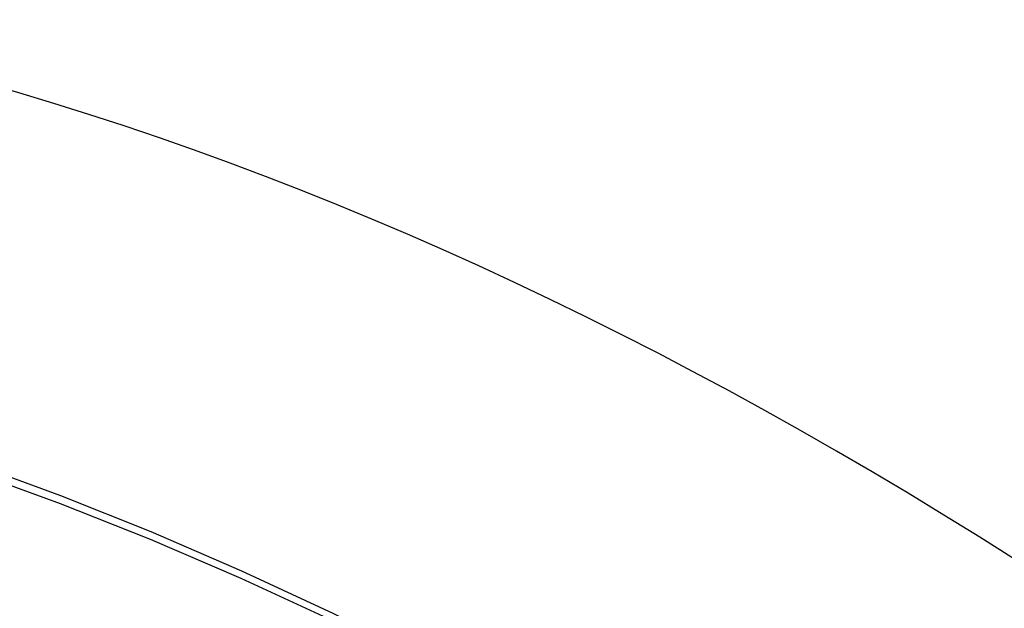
# Model space of a CAD drawing. Header units: inches. Extents: x 635 to 745, y 253 to 341.
# Tile 9 of 127: x 684.874 to 685.138, y 295.39 to 295.548. Entities that reach past the tile are written whole.
import ezdxf

# ---------------------------------------------------------------- set-up
doc = ezdxf.new("R2010")
doc.units = ezdxf.units.IN
doc.header["$MEASUREMENT"] = 0
doc.layers.add('Visible Edges(ANSI)', color=7, linetype='Continuous', lineweight=25)
doc.layers.add('Visible Tangent Edges(ANSI)', color=7, linetype='Continuous', lineweight=25)

msp = doc.modelspace()

# ---------------------------------------------------------------- linework, layer by layer
at = {"layer": 'Visible Edges(ANSI)'}
msp.add_ellipse((685.09285, 294.37146), major_axis=(-0.64961, 1.12515), ratio=0.57735, start_param=5.161526, end_param=5.834048, dxfattribs=at)
at = {"layer": 'Visible Tangent Edges(ANSI)', "flags": 128}
for points in [[(685.15413, 295.2692), (685.12963, 295.28689), (685.10507, 295.30381), (685.0805, 295.31995), (685.05593, 295.3353), (685.03138, 295.34985), (685.00683, 295.36361), (684.9823, 295.37658), (684.95779, 295.38874), (684.93335, 295.40009), (684.909, 295.4106), (684.88476, 295.42028), (684.86065, 295.4291), (684.83666, 295.43708), (684.81283, 295.4442), (684.78918, 295.45045), (684.76571, 295.45584), (684.74246, 295.46035)], [(684.74264, 295.45773), (684.76583, 295.45331), (684.78922, 295.44803), (684.81281, 295.44188), (684.83658, 295.43486), (684.86051, 295.42698), (684.88457, 295.41824), (684.90875, 295.40866), (684.93305, 295.39822), (684.95744, 295.38694), (684.98188, 295.37484), (685.00636, 295.36192), (685.03085, 295.3482), (685.05534, 295.33368), (685.07984, 295.31836), (685.10434, 295.30223), (685.12882, 295.28531), (685.15324, 295.26763)]]:
    msp.add_lwpolyline(points, dxfattribs=at)

doc.saveas('drawing.dxf')
